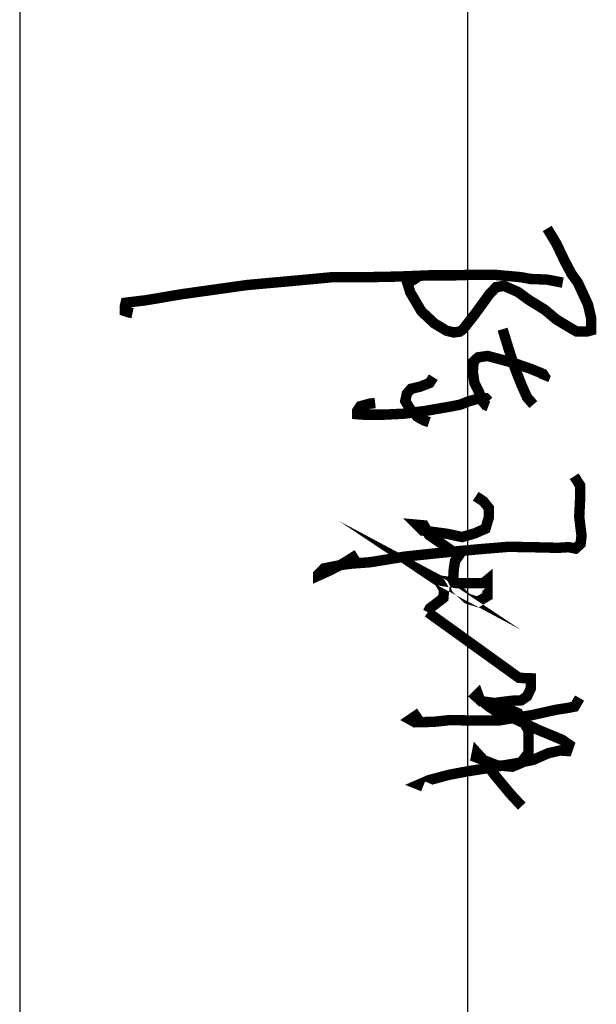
# Model space of a CAD drawing. Extents: x -424536 to -66822, y 139826 to 492209.
# Tile 29 of 69: x -148184 to -145915, y 143064 to 146939. Entities that reach past the tile are written whole.
import ezdxf

# ---------------------------------------------------------------- set-up
doc = ezdxf.new("R2010")
doc.units = 0
doc.header["$LTSCALE"] = 1000
doc.header["$MEASUREMENT"] = 0
doc.layers.add('图层3', color=7, linetype='Continuous')
doc.layers.add('图框', color=3, linetype='Continuous')

# ---------------------------------------------------------------- blocks, each defined once
blk = doc.blocks.new('A$C262F3D1A')
at = {"layer": '图层3', "color": 7, "linetype": 'Continuous', "lineweight": 25, "const_width": 98.11023564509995}
for points in [[(25.23125221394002, 4024.230413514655), (172.8311492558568, 4112.716892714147), (327.8124806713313, 4186.456048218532), (453.2747185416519, 4252.82090759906), (534.4549941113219, 4311.811470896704), (741.0975075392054, 4407.672246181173), (866.5575307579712, 4437.168162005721), (984.6405489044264, 4437.168162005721), (994.8168738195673, 4399.501414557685), (996.5952392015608, 4363.932548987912), (996.5952392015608, 4303.465604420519), (964.5558719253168, 4246.555165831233), (882.2771290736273, 4110.091369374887), (791.1574963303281, 4001.976883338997), (700.0378635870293, 3854.030544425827), (623.1540124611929, 3748.76100954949), (566.2042419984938, 3617.885645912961), (577.5941960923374, 3543.913110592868), (640.3397102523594, 3483.074533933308), (734.3073851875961, 3414.791900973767), (851.0571829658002, 3329.438292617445), (973.4986358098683, 3232.703611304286), (996.2785439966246, 3201.4078801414), (1004.820455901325, 3144.505051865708), (987.736632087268, 3076.222418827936), (919.3969075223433, 2962.418030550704), (805.4951519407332, 2840.07752035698), (626.1039286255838, 2734.809253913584), (543.5262077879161, 2709.202156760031), (506.508303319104, 2768.949936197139), (478.0323107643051, 2808.781789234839)], [(2358.843050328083, 4277.878801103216), (2445.466939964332, 4334.13729807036), (2566.739056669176, 4334.13729807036), (2739.986835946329, 4325.481949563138), (2917.566474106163, 4347.119052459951), (2995.528860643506, 4338.463703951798), (3038.840805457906, 4290.860555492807), (3025.847443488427, 4225.947978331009), (3032.161415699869, 4125.663132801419), (3027.306899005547, 3921.894615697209), (3022.450167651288, 3659.906703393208), (3046.729395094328, 3368.808459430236), (3080.719870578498, 3004.936288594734), (3114.708131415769, 2684.728981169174), (3168.121102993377, 2354.817384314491), (3180.514294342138, 2185.637283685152), (3192.486701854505, 2092.142016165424), (3226.477177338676, 1922.335341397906), (3279.890148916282, 1868.967456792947), (3294.458128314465, 1868.967456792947), (3247.286045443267, 1973.579976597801), (3182.775453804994, 2096.993526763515), (3095.374221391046, 2237.691138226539)], [(4446.617427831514, 4328.855810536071), (4526.860905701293, 4282.438586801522), (4539.530928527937, 4219.141911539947), (4556.424292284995, 4109.429280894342), (4607.1043835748, 3881.56302534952), (4636.665555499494, 3695.894130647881), (4657.782260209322, 3569.302048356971), (4657.782260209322, 3299.238432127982), (4653.558919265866, 3109.349674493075), (4670.4522830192, 2957.439683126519), (4674.675623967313, 2780.210514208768), (4649.335578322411, 2733.793290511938), (4585.987678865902, 2826.627737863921)], [(3638.894060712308, 2900.50895062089), (4256.57151482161, 3759.190805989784), (4260.794855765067, 3868.903436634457), (4357.929482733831, 3868.903436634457), (4429.726278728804, 3835.145801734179), (4467.734132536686, 3780.288852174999), (4471.957473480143, 3691.67426775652), (4493.074178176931, 3527.104687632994), (4476.180814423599, 3400.51260530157), (4429.726278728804, 3349.875518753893), (4408.609574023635, 3370.973564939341), (4455.064109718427, 3387.853016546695), (4531.084246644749, 3480.687463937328), (4577.540996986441, 3552.422596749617), (4594.434360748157, 3615.719272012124), (4746.472419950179, 3940.638569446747), (4839.383705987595, 4164.284961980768), (4885.84045633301, 4231.801500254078), (4944.967229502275, 4210.702185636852), (4940.74388855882, 4143.18691579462), (4966.081719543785, 4033.473016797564), (5029.431833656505, 3890.002751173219), (5058.995220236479, 3742.311354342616), (5105.451970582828, 3468.027875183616), (5135.013142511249, 3282.358980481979), (5168.799870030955, 3100.911217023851), (5219.479961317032, 2911.022459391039), (5261.71337072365, 2813.968149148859), (5278.606734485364, 2856.165509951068)], [(535.3829331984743, 4170.160046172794), (506.754129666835, 4021.422245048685), (501.0292548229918, 3866.9628324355), (483.8524156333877, 3775.432268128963), (460.9507016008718, 3518.000336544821), (460.9507016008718, 3346.379894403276), (466.6822204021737, 3155.997741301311), (466.6822204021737, 2921.449719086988), (478.1319700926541, 2629.694460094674), (483.887850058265, 2336.396864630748), (483.887850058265, 2004.595398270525), (512.5277268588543, 1700.205917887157), (558.3311549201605, 1196.785277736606), (644.2153508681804, 584.6705070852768), (701.4884604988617, 245.6976836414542), (724.3901745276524, 56.91367522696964), (758.7106331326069, 49.0523255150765), (802.8464284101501, 49.0523255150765), (814.8830608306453, 85.13361211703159), (822.9067442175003, 121.2148985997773)], [(1453.152347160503, 3989.759955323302), (1422.025416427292, 4002.201384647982), (1394.010071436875, 3983.539874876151), (1350.430153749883, 3877.793433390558), (1288.174077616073, 3697.402221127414), (1225.918001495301, 3464.137788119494), (1238.368773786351, 3373.941547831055), (1278.834891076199, 3330.399716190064), (1378.445498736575, 3324.178367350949), (1481.167692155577, 3339.729836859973), (1568.327527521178, 3383.272936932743), (1655.485148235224, 3417.484647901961), (1689.725879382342, 3445.476278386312), (1699.065065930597, 3470.357868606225)], [(973.779896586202, 3604.095940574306), (1166.773511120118, 3663.190510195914), (1347.316353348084, 3722.283811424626), (1496.732264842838, 3781.377112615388), (1615.019030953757, 3834.250333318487), (1683.500493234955, 3893.344902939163)], [(4569.094315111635, 3586.181500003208), (4547.977610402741, 3657.916632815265), (4590.211019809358, 3750.751080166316), (4750.695760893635, 3847.80539044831), (4961.858378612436, 3847.80539044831), (5058.995220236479, 3776.068989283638), (5092.781947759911, 3695.894130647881), (5080.11192494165, 3552.422596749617), (5004.091788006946, 3354.095381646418), (4961.858378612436, 3362.535107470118), (5012.538469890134, 3408.952331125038), (5173.02321097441, 3531.324550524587), (5346.177974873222, 3674.796084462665), (5464.431521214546, 3784.508715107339)], [(2546.459490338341, 3351.751436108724), (2595.283703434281, 3424.926167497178), (2656.312862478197, 3473.708898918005), (2747.857708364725, 3473.708898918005), (2851.60971485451, 3443.219850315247), (2894.330347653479, 3345.653119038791), (2930.947400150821, 3223.695656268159), (2900.433927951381, 3083.445779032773), (2869.91824110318, 2851.726219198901), (2814.990447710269, 2796.845170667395), (2821.094028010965, 2863.921584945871), (2912.638873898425, 2912.705584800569), (2979.771613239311, 3010.271047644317), (3059.111513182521, 3126.130193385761), (3095.728565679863, 3199.304924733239), (3156.757724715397, 3156.619241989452), (3236.09762466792, 3144.423876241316), (3339.847416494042, 3138.325559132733), (3419.187316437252, 3174.912924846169), (3510.732162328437, 3272.479656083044), (3541.247849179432, 3370.045118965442), (3486.320055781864, 3461.513533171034), (3333.746050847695, 3461.513533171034), (3364.259523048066, 3424.926167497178), (3364.259523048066, 3333.457753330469), (3364.259523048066, 3168.815876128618), (3339.847416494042, 3010.271047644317), (3291.02541805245, 2918.802633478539), (3352.054577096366, 3010.271047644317), (3425.29089673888, 3052.955462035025), (3504.628582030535, 3046.858413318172), (3602.277008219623, 2918.802633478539), (3638.894060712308, 2900.50895062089)], [(1652.373562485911, 3473.467908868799), (1624.358217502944, 3445.476278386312), (1630.583603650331, 3364.611427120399), (1655.485148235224, 3277.526495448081), (1684.291123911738, 3205.825608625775), (1704.211916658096, 3101.337388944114), (1744.049072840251, 2872.458975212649), (1768.948402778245, 2678.409967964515), (1778.907691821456, 2479.385150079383), (1778.907691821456, 2300.263574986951), (1773.929154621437, 2235.580572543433), (1744.049072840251, 2235.580572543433), (1699.231164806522, 2265.434168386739), (1674.331834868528, 2354.99495595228), (1669.353297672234, 2404.751794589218)], [(1425.342964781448, 2952.069409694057), (1480.120161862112, 2917.240003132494), (1514.978780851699, 2827.677947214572), (1534.897358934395, 2743.092970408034), (1579.715266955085, 2703.287753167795), (1649.432504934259, 2688.361589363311), (1724.666440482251, 2733.406438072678), (1798.033424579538, 2801.824786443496), (1832.271941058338, 2862.91323177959), (1848.624929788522, 2912.264192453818)]]:
    blk.add_lwpolyline(points, dxfattribs=at)

msp = doc.modelspace()

# ---------------------------------------------------------------- linework, layer by layer
at = {"layer": '图框', "color": 4}
for p, q in [((-148183.5440571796, 157693.5519812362), (-148183.5440571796, 142026.1556659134)), ((-146422.0908055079, 157693.5519812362), (-146422.0908055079, 142026.1556659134))]:
    msp.add_line(p, q, dxfattribs=at)

# ---------------------------------------------------------------- block references
at = {"layer": '图层3', "color": 6, "linetype": 'ByBlock', "xscale": 0.4179592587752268, "yscale": 0.4179592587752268, "zscale": 0.4179592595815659, "rotation": 270}
msp.add_blockref('A$C262F3D1A', (-147790.2204113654, 146127.7904308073), dxfattribs=at)

doc.saveas('drawing.dxf')
